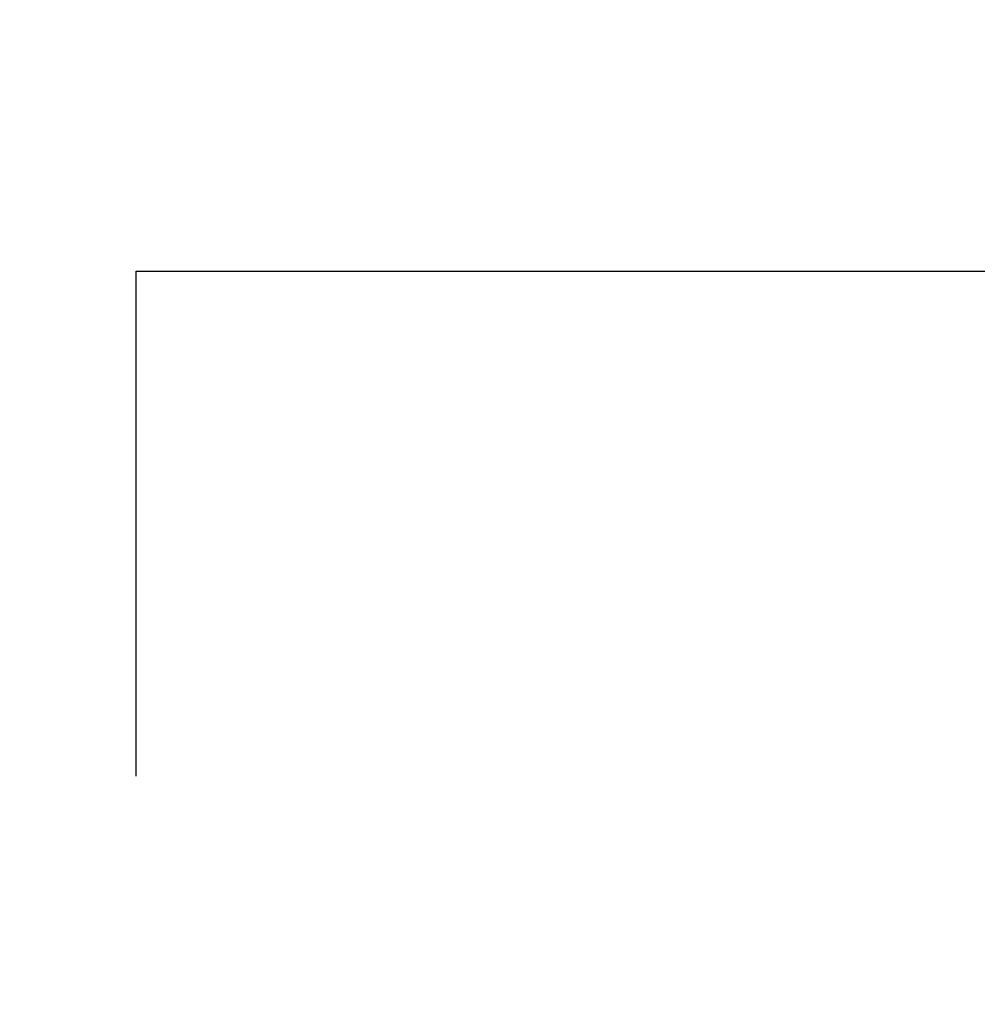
# Model space of a CAD drawing. Header units: millimetres. Extents: x 197 to 358, y 181 to 294.
# Tile 10 of 46: x 276.24 to 279.22, y 232.02 to 235.07. Entities that reach past the tile are written whole.
import ezdxf

# ---------------------------------------------------------------- set-up
doc = ezdxf.new("R2010")
doc.units = ezdxf.units.MM
doc.header["$LTSCALE"] = 30.734
doc.linetypes.add('HIDDEN', pattern=[0.2, 0.1, -0.1])
doc.layers.add('KONSTR_EL', color=7, linetype='CONTINUOUS')

msp = doc.modelspace()

# ---------------------------------------------------------------- linework, layer by layer
at = {"layer": 'KONSTR_EL', "color": 8, "linetype": 'HIDDEN'}
for p, q in [((276.6036, 226.5778), (276.6036, 234.2923)), ((276.6036, 234.2923), (284.3181, 234.2923))]:
    msp.add_line(p, q, dxfattribs=at)
for radius in [22.5, 18, 13.5]:
    msp.add_circle((273.5036, 237.3923), radius, dxfattribs=at)
for radius, start, end in [(11.3, 0, 270), (11.25, 285.99512, 344.00488)]:
    msp.add_arc((273.5036, 237.3923), radius, start, end, dxfattribs=at)

doc.saveas('drawing.dxf')
